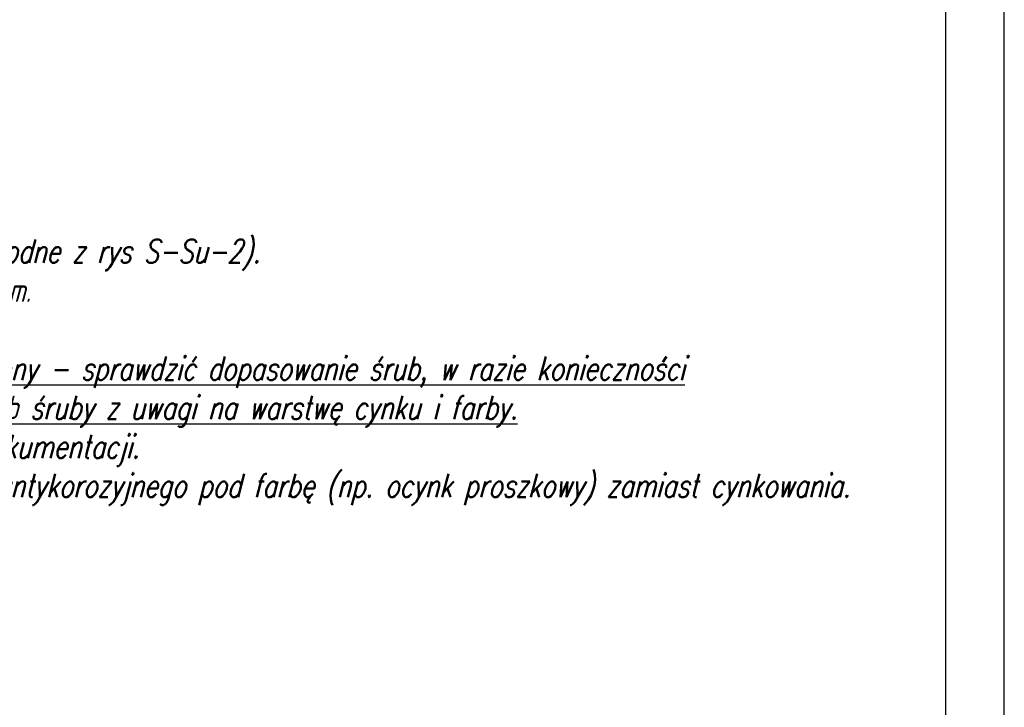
# Model space of a CAD drawing. Header units: millimetres. Extents: x -176817 to 571382, y -58489 to 156123.
# Tile 140 of 256: x -65000 to -64916, y 95800 to 95858. Entities that reach past the tile are written whole.
import ezdxf

# ---------------------------------------------------------------- set-up
doc = ezdxf.new("R2010")
doc.units = ezdxf.units.MM
doc.header["$LTSCALE"] = 0.2
doc.layers.add('-AAA Widok', color=2, linetype='Continuous', lineweight=30)
doc.styles.add('WYMIARY', font='ROMANS.shx', dxfattribs={"width": 0.75, "oblique": 15})

msp = doc.modelspace()

# ---------------------------------------------------------------- linework, layer by layer
at = {"layer": '-AAA Widok'}
for points in [[(-65101.3996, 95737.1222), (-64916.3996, 95737.1222), (-64916.3996, 96019.1222), (-65101.3996, 96019.1222)], [(-65096.3996, 95742.1222), (-64921.3996, 95742.1222), (-64921.3996, 96014.1222), (-65096.3996, 96014.1222)]]:
    msp.add_lwpolyline(points, close=True, dxfattribs=at)

# ---------------------------------------------------------------- texts
at = {"layer": '-AAA Widok', "insert": (-65060.7209, 95829.995), "char_height": 2, "width": 139.321353, "attachment_point": 4, "style": 'WYMIARY'}
msp.add_mtext('{\\LUwagi\\P\\pi-6,l6,t6;}1.^IRozpatrywać łącznie z rys S-Su-2 (nr pozycji zgodne z rys S-Su-2).\\P2.^IOznaczenie pozycji zgodne z zestawieniem głównym.\\P3.^IElementy złączne wydano na S-Su-2.\\P4.^I{\\LPrzed prefabrykacją całości wykonać element próbny - sprawdzić dopasowanie śrub, w razie konieczności skorygować wymiary otworów oraz wymiar 18 mm pod łab śruby z uwagi na warstwę cynku i farby.\\P}5.^IWykonać jako ocynkowane i malowane RAL wg dokumentacji.\\P6.^IDopuszcza się wykonanie innego zabezpieczenia antykorozyjnego pod farbę (np. ocynk proszkowy) zamiast cynkowania.', dxfattribs=at)

doc.saveas('drawing.dxf')
